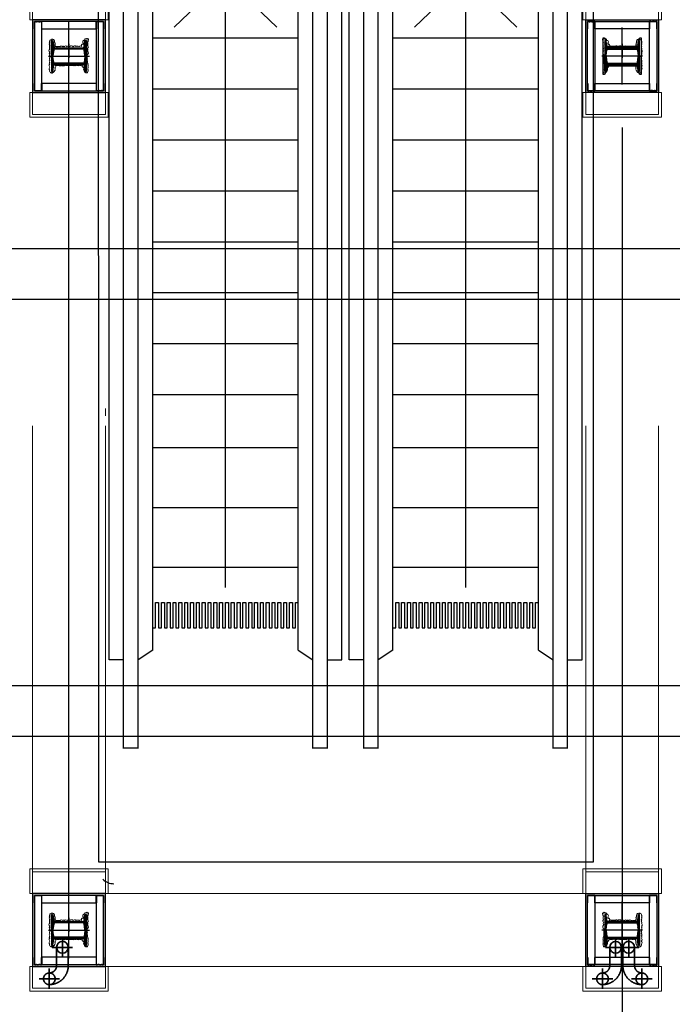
# Model space of a CAD drawing. Header units: centimetres. Extents: x -228435 to 46820, y -89367 to 152985.
# Tile 164 of 256: x -18779 to -14296, y 34490 to 41250. Entities that reach past the tile are written whole.
import ezdxf

# ---------------------------------------------------------------- set-up
doc = ezdxf.new("R2010")
doc.units = ezdxf.units.CM
doc.header["$LTSCALE"] = 50
doc.header["$PDMODE"] = 35
doc.header["$PDSIZE"] = 0.1
for name, pattern in [('DASHDOT2', [12.7, 6.35, -3.175, 0, -3.175]), ('DIVIDE', [31.75, 12.7, -6.35, 0, -6.35, 0, -6.35]), ('HIDDEN', [9.525, 6.35, -3.175]), ('Kondygnacja  -0_5$0$HIDDEN', [9.525, 6.35, -3.175]), ('Kondygnacja  -0_5$0$HIDDEN2', [4.7625, 3.175, -1.5875]), ('Obudowy i okł. słupów$0$HIDDEN', [9.525, 6.35, -3.175]), ('Osie rzutów$0$DASHDOT2', [12.7, 6.35, -3.175, 0, -3.175]), ('Przekrój B-B$0$DASHDOT2', [12.7, 6.35, -3.175, 0, -3.175])]:
    doc.linetypes.add(name, pattern=pattern)
doc.layers.get('0').update_dxf_attribs({"color": 8})
doc.layers.get('DEFPOINTS').update_dxf_attribs({"color": 8})
for name, color, linetype in [('ARCH_INFO_OSIE', 8, 'Continuous'), ('ARCH_INFO_OSIE_IST', 8, 'Przekrój B-B$0$DASHDOT2'), ('ARCH_INFO_SCHODY_IST', 8, 'Continuous'), ('ARCH_SCHODY_IST', 8, 'Continuous'), ('ARCH_SZYNY', 8, 'Continuous'), ('ARCH_WIDOK_INNE_IST', 8, 'Continuous'), ('D1$0$ARCH_INFO_OPISY', 8, 'Continuous'), ('IS_zmiany 2024', 3, 'Continuous'), ('Kondygnacja  -0_5$0$ARCH_INFO_SCHODY_IST', 8, 'Continuous'), ('Kondygnacja  -0_5$0$ARCH_KONSTR_POWYŻEJ RZUTU', 8, 'Kondygnacja  -0_5$0$HIDDEN'), ('Kondygnacja  -0_5$0$ARCH_KONSTR_POWYŻEJ RZUTU_IST', 8, 'Kondygnacja  -0_5$0$HIDDEN2'), ('Kondygnacja  -0_5$0$ARCH_SCHODY_IST', 8, 'Continuous'), ('Kondygnacja  -0_5$0$ARCH_STROP', 8, 'Continuous'), ('Kondygnacja -1$0$ARCH_STAL_IST', 8, 'Continuous'), ('Obudowy i okł. słupów$0$ARCH_GK', 8, 'Continuous'), ('Obudowy i okł. słupów$0$ARCH_PROFILE', 8, 'Continuous'), ('Osie rzutów$0$ARCH_INFO_OSIE_IST', 8, 'Osie rzutów$0$DASHDOT2'), ('Osie rzutów$0$ARCH_INFO_OSIE_OPISY_IST', 8, 'Continuous')]:
    doc.layers.add(name, color=color, linetype=linetype)
for name, color, linetype, lineweight in [('ARCH_WIDOK', 8, 'Continuous', 13), ('INSTALACJE', 8, 'Continuous', 35), ('Kondygnacja  -0_5$0$ARCH_INFO_WYMIARY', 8, 'Continuous', 9), ('Obudowy i okł. słupów$0$ARCH_hatch', 8, 'Continuous', 13), ('Obudowy i okł. słupów$0$ARCH_WIDOK', 8, 'Continuous', 13)]:
    doc.layers.add(name, color=color, linetype=linetype, lineweight=lineweight)
doc.styles.add('Kondygnacja  -0_5$0$Romans', font='Romans.shx', dxfattribs={"width": 0.7})
doc.linetypes.add('SZYNA_LINE', pattern='A,12.7,-7.75,["SZYNA",Standard,S=2.54,R=0,X=-5.95,Y=-1.27],-7.75', length=28.2)
doc.dimstyles.new('Kondygnacja  -0_5$0$Wymiary 1-100', dxfattribs={"dimtxt": 12, "dimasz": 10, "dimexe": 5, "dimexo": 0, "dimgap": 4, "dimtad": 1, "dimrnd": 0.5, "dimzin": 12, "dimdsep": 46, "dimtxsty": 'Kondygnacja  -0_5$0$Romans', "dimblk": 'Kondygnacja  -0_5$0$_Oblique', "dimcen": 10, "dimdle": 10, "dimclrt": 55, "dimazin": 0, "dimtfac": 1, "dimtmove": 1, "dimatfit": 3, "dimfxl": 8, "dimfxlon": 1, "dimtolj": 1, "dimtzin": 0, "dimarcsym": 0})
pattern_1 = [(315, (-9168.25782, 10650.3877), (0.224506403, 0.224506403), [])]

# ---------------------------------------------------------------- blocks, each defined once
blk = doc.blocks.new('Osie rzutów')
at = {"layer": 'Osie rzutów$0$ARCH_INFO_OSIE_IST', "ltscale": 10}
for p, q in [((10460, 12510), (10460, 4623.26)), ((4436.04, 8600), (15156.54, 8600)), ((4436.24, 8000), (15156.54, 8000))]:
    blk.add_line(p, q, dxfattribs=at)
blk = doc.blocks.new('Kondygnacja  -0_5$0$konstrukcja istniejąca -0.5')
at = {"layer": 'Kondygnacja  -0_5$0$ARCH_KONSTR_POWYŻEJ RZUTU_IST', "ltscale": 10, "elevation": 0}
for points in [[(9938, 8467.89), (10982, 8467.89)], [(10982, 8432.89), (9938, 8432.89)]]:
    blk.add_lwpolyline(points, dxfattribs=at)
at = {"layer": 'Kondygnacja  -0_5$0$ARCH_KONSTR_POWYŻEJ RZUTU_IST', "ltscale": 10}
for points in [[(9938, 8167.89), (10982, 8167.89)], [(10982, 8132.89), (9938, 8132.89)]]:
    blk.add_lwpolyline(points, dxfattribs=at)
blk = doc.blocks.new('pB słup')
at = {"layer": 'Kondygnacja -1$0$ARCH_STAL_IST'}
h = blk.add_hatch(dxfattribs=at)
h.set_pattern_fill('ANSI31', color=256, scale=0.1, angle=270, style=0)
h.set_pattern_definition(pattern_1)
edge = h.paths.add_edge_path()
edge.add_arc((24.9, 9.62), 0.87, 360, 442.02724)
edge.add_line((25.02, 10.48), (21.35, 11))
edge.add_arc((21.42, 11.51), 0.52, 180, 262.02724, ccw=False)
edge.add_line((20.9, 11.51), (20.9, 12))
edge.add_line((20.9, 12), (31.5, 12))
edge.add_line((31.5, 12), (31.5, 11.51))
edge.add_arc((30.98, 11.51), 0.52, -82.02724, 0, ccw=False)
edge.add_line((31.05, 11), (27.38, 10.48))
edge.add_arc((27.51, 9.62), 0.87, 97.97276, 180)
edge.add_line((26.64, 9.62), (26.64, -9.62))
edge.add_arc((27.51, -9.62), 0.87, 180, 262.02724)
edge.add_line((27.38, -10.48), (31.05, -11))
edge.add_arc((30.98, -11.51), 0.52, 0, 82.02724, ccw=False)
edge.add_line((31.5, -11.51), (31.5, -12))
edge.add_line((31.5, -12), (20.9, -12))
edge.add_line((20.9, -12), (20.9, -11.51))
edge.add_arc((21.42, -11.51), 0.52, 97.97276, 180, ccw=False)
edge.add_line((21.35, -11), (25.02, -10.48))
edge.add_arc((24.9, -9.62), 0.87, 277.97276, 360)
edge.add_line((25.76, -9.62), (25.76, 9.62))
h = blk.add_hatch(dxfattribs=at)
h.set_pattern_fill('ANSI31', color=256, scale=0.1, angle=270, style=0)
h.set_pattern_definition(pattern_1)
edge = h.paths.add_edge_path()
edge.add_arc((38.11, 9.62), 0.87, 97.97276, 180, ccw=False)
edge.add_line((37.98, 10.48), (41.65, 11))
edge.add_arc((41.58, 11.51), 0.52, 277.97276, 360)
edge.add_line((42.1, 11.51), (42.1, 12))
edge.add_line((42.1, 12), (31.5, 12))
edge.add_line((31.5, 12), (31.5, 11.51))
edge.add_arc((32.02, 11.51), 0.52, 180, 262.02724)
edge.add_line((31.95, 11), (35.62, 10.48))
edge.add_arc((35.5, 9.62), 0.87, 0, 82.02724, ccw=False)
edge.add_line((36.37, 9.62), (36.37, -9.62))
edge.add_arc((35.5, -9.62), 0.87, 277.97276, 360, ccw=False)
edge.add_line((35.62, -10.48), (31.95, -11))
edge.add_arc((32.02, -11.51), 0.52, 97.97276, 180)
edge.add_line((31.5, -11.51), (31.5, -12))
edge.add_line((31.5, -12), (42.1, -12))
edge.add_line((42.1, -12), (42.1, -11.51))
edge.add_arc((41.58, -11.51), 0.52, 360, 442.02724)
edge.add_line((41.65, -11), (37.98, -10.48))
edge.add_arc((38.11, -9.62), 0.87, 180, 262.02724, ccw=False)
edge.add_line((37.24, -9.62), (37.24, 9.62))
at = {"layer": 'Obudowy i okł. słupów$0$ARCH_hatch'}
h = blk.add_hatch(dxfattribs=at)
h.set_pattern_fill('AR-SAND', color=256, scale=0.01, style=0)
h.paths.add_polyline_path([(6.5, 25), (6.5, -25), (56.5, -25), (56.5, 25)])
h.paths.add_polyline_path([(55.25, 23.75), (55.25, -23.75), (7.75, -23.75), (7.75, 23.75)], flags=16)
at = {"layer": 'ARCH_INFO_OSIE', "linetype": 'DIVIDE', "ltscale": 0.1}
for points in [[(31.5, -14), (31.5, 14)], [(51.07, 0), (11.93, 0)], [(23.05, 0), (32.78, 0)]]:
    blk.add_lwpolyline(points, dxfattribs=at)
at = {"layer": 'Kondygnacja -1$0$ARCH_STAL_IST'}
for points in [[(25.76, 9.62, 0.37402), (25.02, 10.48), (21.35, 11, -0.37402), (20.9, 11.51), (20.9, 12), (31.5, 12), (31.5, 11.51, -0.37402), (31.05, 11), (27.38, 10.48, 0.37402), (26.64, 9.62), (26.64, -9.62, 0.37402), (27.38, -10.48), (31.05, -11, -0.37402), (31.5, -11.51), (31.5, -12), (20.9, -12), (20.9, -11.51, -0.37402), (21.35, -11), (25.02, -10.48, 0.37402), (25.76, -9.62)], [(37.24, 9.62, -0.37402), (37.98, 10.48), (41.65, 11, 0.37402), (42.1, 11.51), (42.1, 12), (31.5, 12), (31.5, 11.51, 0.37402), (31.95, 11), (35.62, 10.48, -0.37402), (36.37, 9.62), (36.37, -9.62, -0.37402), (35.62, -10.48), (31.95, -11, 0.37402), (31.5, -11.51), (31.5, -12), (42.1, -12), (42.1, -11.51, 0.37402), (41.65, -11), (37.98, -10.48, -0.37402), (37.24, -9.62)]]:
    blk.add_lwpolyline(points, format="xyb", close=True, dxfattribs=at)
at = {"layer": 'Obudowy i okł. słupów$0$ARCH_GK'}
for points in [[(6.5, -25), (56.5, -25), (56.5, 25), (6.5, 25)], [(7.75, -23.75), (55.25, -23.75), (55.25, 23.75), (7.75, 23.75)]]:
    blk.add_lwpolyline(points, close=True, dxfattribs=at)
at = {"layer": 'Obudowy i okł. słupów$0$ARCH_PROFILE'}
for points in [[(7.76, 22.16), (7.85, 22.25), (7.85, 22.75), (7.75, 22.85), (7.75, 23.75), (12.82, 23.75, -1), (12.82, 23.7), (7.8, 23.7), (7.8, 22.87), (7.9, 22.77), (7.9, 22.23), (7.8, 22.13), (7.8, 20.92), (7.9, 20.82), (7.9, 19.73), (7.8, 19.63), (7.8, 18.8), (12.82, 18.8, -1), (12.82, 18.75), (7.75, 18.75), (7.75, 19.65), (7.85, 19.75), (7.85, 20.8), (7.76, 20.89)], [(55.33, 22.16), (55.25, 22.25), (55.25, 22.75), (55.35, 22.85), (55.35, 23.75), (50.28, 23.75, 1), (50.28, 23.7), (55.3, 23.7), (55.3, 22.87), (55.2, 22.77), (55.2, 22.23), (55.3, 22.13), (55.3, 20.92), (55.2, 20.82), (55.2, 19.73), (55.3, 19.63), (55.3, 18.8), (50.28, 18.8, 1), (50.28, 18.75), (55.35, 18.75), (55.35, 19.65), (55.25, 19.75), (55.25, 20.8), (55.33, 20.89)], [(7.76, -22.16), (7.85, -22.25), (7.85, -22.75), (7.75, -22.85), (7.75, -23.75), (12.82, -23.75, 1), (12.82, -23.7), (7.8, -23.7), (7.8, -22.87), (7.9, -22.77), (7.9, -22.23), (7.8, -22.13), (7.8, -20.92), (7.9, -20.82), (7.9, -19.73), (7.8, -19.63), (7.8, -18.8), (12.82, -18.8, 1), (12.82, -18.75), (7.75, -18.75), (7.75, -19.65), (7.85, -19.75), (7.85, -20.8), (7.76, -20.89)], [(55.33, -22.16), (55.25, -22.25), (55.25, -22.75), (55.35, -22.85), (55.35, -23.75), (50.28, -23.75, -1), (50.28, -23.7), (55.3, -23.7), (55.3, -22.87), (55.2, -22.77), (55.2, -22.23), (55.3, -22.13), (55.3, -20.92), (55.2, -20.82), (55.2, -19.73), (55.3, -19.63), (55.3, -18.8), (50.28, -18.8, -1), (50.28, -18.75), (55.35, -18.75), (55.35, -19.65), (55.25, -19.75), (55.25, -20.8), (55.33, -20.89)]]:
    blk.add_lwpolyline(points, format="xyb", close=True, dxfattribs=at)
blk.add_lwpolyline([(50.25, -8.37), (50.25, -18.75), (12.85, -18.75), (12.85, 18.75), (50.25, 18.75), (50.25, -8.37)], dxfattribs=at)
at = {"layer": 'Obudowy i okł. słupów$0$ARCH_WIDOK'}
for points in [[(-10.5, -27), (6.5, -27), (6.5, 27), (-10.5, 27)], [(73.5, -27), (56.5, -27), (56.5, 27), (73.5, 27)]]:
    blk.add_lwpolyline(points, close=True, dxfattribs=at)
at = {"layer": 'Obudowy i okł. słupów$0$ARCH_WIDOK', "linetype": 'Obudowy i okł. słupów$0$HIDDEN'}
blk.add_lwpolyline([(71.5, -25), (71.5, 25), (-8.5, 25), (-8.5, -25)], close=True, dxfattribs=at)
at = {"layer": 'Obudowy i okł. słupów$0$ARCH_WIDOK'}
blk.add_lwpolyline([(37.73, -9.38, 0.520567), (37.73, -8.91, 0.520567), (37.73, -8.16, 0.520567), (37.73, -6.92, 0.520567), (37.73, -4.95, 0.520567), (37.73, -2.82, 0.520567), (37.73, -2.47, 0.520567), (37.73, -1.32, 0.520567), (37.73, -0.04, 0.520567), (37.73, 0.83, 0.520567), (37.73, 1.89, 0.520567), (37.73, 3.64, 0.520567), (37.73, 5.02, 0.520567), (37.73, 5.54, 0.520567), (37.73, 7.1, 0.520567), (37.73, 8.22, 0.520567), (37.73, 8.52, 0.520567), (37.73, 9.06, 0.520567), (38.39, 9.06, 0.520567), (38.39, 9.62, 0.520567), (39.17, 9.62, 0.520567), (39.17, 10.31, 0.520567), (40.18, 10.31, 0.520567), (41.11, 10.31, 0.391103), (41.8, 10.61, 0.097049), (42.38, 10.85, 0.466209), (42.81, 11.44, 0.695481), (42.74, 11.98, 0.486099), (42.81, 12.76, 0.35864), (41.85, 12.89, 0.520567), (40.68, 12.86, 0.520567), (39.91, 12.86, 0.520567), (38.8, 12.86, 0.520567), (37.52, 12.86, 0.520567), (36.51, 12.86, 0.520567), (36.51, 12.4, 0.520567), (35.25, 12.4, 0.520567), (34.27, 12.4, 0.520567), (33.73, 12.4, 0.520567), (32.86, 12.4, 0.520567), (32.11, 12.4, 0.520567), (31.32, 12.4, 0.520567), (30.58, 12.4, 0.630412), (28.2, 12.73, 0.291029), (26.08, 12.64, 0.793013), (24.54, 12.88, 0.148616), (22.09, 12.79, 0.285246), (20.52, 13.27, 1.165163), (19.83, 12.7, 1.326239), (19.84, 11.94, 0.520567), (19.84, 11, 0.520567), (20.91, 11, 0.520567), (20.91, 9.93, 0.520567), (22.7, 9.93, 0.520567), (23.52, 9.93, 0.520567), (23.52, 8.94, 0.520567), (24.97, 8.94, 0.520567), (24.98, 7.26, 0.520567), (25.02, 6.19, 0.520567), (24.89, 5.17, 0.520567), (24.87, 4.65, 0.520567), (25.04, 2.89, 0.520567), (24.98, 0.66, 0.520567), (25.04, -1.36, 0.520567), (25.04, -3.15, 0.520567), (25.06, -4.25, 0.520567), (25.21, -6.27, 0.520567), (25.14, -7.45, 0.520567), (25.1, -8.33, 0.520567), (25.06, -9.05, 0.520567), (24.91, -9.58, 0.520567), (23.82, -9.81, 0.520567), (22.6, -9.81, 0.520567), (21.78, -10.1, 0.520567), (20.85, -10.25, 0.520567), (20.32, -10.36, 0.520567), (20.22, -11.09, 0.520567), (20.24, -12.34, 0.520567), (21.21, -13.28, 0.520567), (21.99, -13.24, 0.520567), (22.91, -13.28, 0.520567), (24.22, -13.09, 0.520567), (25.44, -13.09, 0.520567), (26.76, -13.18, 0.520567), (28.83, -13.26, 0.520567), (30.05, -13.22, 0.520567), (31.5, -12.93, 0.520567), (32.47, -13.03, 0.520567), (33.96, -13.09, 0.520567), (35.72, -13.16, 0.520567), (37.01, -13.18, 0.520567), (39.18, -13.05, 0.520567), (41.18, -13.18, 0.520567), (42.5, -12.78, 0.520567), (42.97, -12.1, 0.520567), (42.84, -11.13, 0.520567), (42.29, -10.55, 0.520567), (41.6, -10, 0.520567), (40.36, -9.66, 0.520567), (39.39, -9.66, 0.520567)], format="xyb", close=True, dxfattribs=at)
blk = doc.blocks.new('schody połówka')
at = {"layer": 'ARCH_INFO_OSIE_IST', "ltscale": 2}
for p, q in [((0, -1811, -630), (0, 114.05, -630)), ((380, 21.01), (380, -1905.05))]:
    blk.add_line(p, q, dxfattribs=at)
at = {"layer": 'ARCH_INFO_SCHODY_IST'}
for points in [[(107.5, -1564.8), (107.5, -1146.23), (72.29, -1180.16)], [(107.5, -1564.8), (107.5, -1146.23), (142.71, -1180.16)]]:
    blk.add_lwpolyline(points, dxfattribs=at)
at = {"layer": 'ARCH_INFO_SCHODY_IST', "elevation": 0}
for points in [[(272.5, -1564.8), (272.5, -1146.23), (237.29, -1180.16)], [(272.5, -1564.8), (272.5, -1146.23), (307.71, -1180.16)]]:
    blk.add_lwpolyline(points, dxfattribs=at)
at = {"layer": 'ARCH_SCHODY_IST'}
for p, q in [((27.5, -1614.5), (27.5, -1117.06)), ((192.5, -1614.5), (192.5, -1117.06)), ((37.5, -1675.26), (37.5, -1129.46)), ((47.5, -1675.26), (47.5, -1131.85)), ((57.5, -1607.76), (57.5, -1134.25)), ((202.5, -1675.26), (202.5, -1129.46)), ((212.5, -1675.26), (212.5, -1131.85)), ((222.5, -1607.76), (222.5, -1134.25)), ((187.5, -1614.5), (187.5, -1155.4)), ((352.5, -1614.5), (352.5, -1155.4)), ((157.5, -1607.76), (157.5, -1158.21)), ((167.5, -1675.26), (167.5, -1160.6)), ((322.5, -1607.76), (322.5, -1158.21)), ((332.5, -1675.26), (332.5, -1160.6)), ((177.5, -1675.26), (177.5, -1163)), ((342.5, -1675.26), (342.5, -1163)), ((57.5, -1187.41), (157.5, -1187.41)), ((222.5, -1187.41), (322.5, -1187.41)), ((57.5, -1222.41), (157.5, -1222.41)), ((222.5, -1222.41), (322.5, -1222.41)), ((57.5, -1257.41), (157.5, -1257.41)), ((222.5, -1257.41), (322.5, -1257.41)), ((57.5, -1292.41), (157.5, -1292.41)), ((222.5, -1292.41), (322.5, -1292.41)), ((57.5, -1327.41), (157.5, -1327.41)), ((222.5, -1327.41), (322.5, -1327.41)), ((57.5, -1362.41), (157.5, -1362.41)), ((222.5, -1362.41), (322.5, -1362.41)), ((57.5, -1397.41), (157.5, -1397.41)), ((222.5, -1397.41), (322.5, -1397.41)), ((57.5, -1432.41), (157.5, -1432.41)), ((222.5, -1432.41), (322.5, -1432.41)), ((57.5, -1468.72), (157.5, -1468.72)), ((222.5, -1468.72), (322.5, -1468.72)), ((57.5, -1509.81), (157.5, -1509.81)), ((222.5, -1509.81), (322.5, -1509.81)), ((57.5, -1550.9), (157.5, -1550.9)), ((222.5, -1550.9), (322.5, -1550.9)), ((57.5, -1607.76), (47.5, -1614.5)), ((157.5, -1607.76), (167.5, -1614.5)), ((222.5, -1607.76), (212.5, -1614.5)), ((322.5, -1607.76), (332.5, -1614.5)), ((37.5, -1614.5), (27.5, -1614.5)), ((177.5, -1614.5), (187.5, -1614.5)), ((202.5, -1614.5), (192.5, -1614.5)), ((342.5, -1614.5), (352.5, -1614.5)), ((47.5, -1675.26), (37.5, -1675.26)), ((177.5, -1675.26), (167.5, -1675.26)), ((212.5, -1675.26), (202.5, -1675.26)), ((342.5, -1675.26), (332.5, -1675.26))]:
    blk.add_line(p, q, dxfattribs=at)
at = {"layer": 'ARCH_SZYNY', "linetype": 'SZYNA_LINE', "ltscale": 3}
blk.add_arc((30.85, -1757.19, -1260), 11, 225.67094, 270, dxfattribs=at)
at = {"layer": 'ARCH_WIDOK'}
for p, q in [((25, -1446.94, 0), (25, -1441.94, 0)), ((25, -1446.95, 0), (25, -1441.95, 0))]:
    blk.add_line(p, q, dxfattribs=at)
at = {"layer": 'ARCH_WIDOK_INNE_IST'}
for points in [[(57.5, -1592.55), (59.5, -1592.55), (59.5, -1575.17), (61.5, -1575.17), (61.5, -1592.55), (63.5, -1592.55), (63.5, -1575.17), (65.5, -1575.17), (65.5, -1592.55), (67.5, -1592.55), (67.5, -1575.17), (69.5, -1575.17), (69.5, -1592.55), (71.5, -1592.55), (71.5, -1575.17), (73.5, -1575.17), (73.5, -1592.55), (75.5, -1592.55), (75.5, -1575.17), (77.5, -1575.17), (77.5, -1592.55), (79.5, -1592.55), (79.5, -1575.17), (81.5, -1575.17), (81.5, -1592.55), (83.5, -1592.55), (83.5, -1575.17), (85.5, -1575.17), (85.5, -1592.55), (87.5, -1592.55), (87.5, -1575.17), (89.5, -1575.17), (89.5, -1592.55), (91.5, -1592.55), (91.5, -1575.17), (93.5, -1575.17), (93.5, -1592.55), (95.5, -1592.55), (95.5, -1575.17), (97.5, -1575.17), (97.5, -1592.55), (99.5, -1592.55), (99.5, -1575.17), (101.5, -1575.17), (101.5, -1592.55), (103.5, -1592.55), (103.5, -1575.17), (105.5, -1575.17), (105.5, -1592.55), (107.5, -1592.55), (107.5, -1575.17), (109.5, -1575.17), (109.5, -1592.55), (111.5, -1592.55), (111.5, -1575.17), (113.5, -1575.17), (113.5, -1592.55), (115.5, -1592.55), (115.5, -1575.17), (117.5, -1575.17), (117.5, -1592.55), (119.5, -1592.55), (119.5, -1575.17), (121.5, -1575.17), (121.5, -1592.55), (123.5, -1592.55), (123.5, -1575.17), (125.5, -1575.17), (125.5, -1592.55), (127.5, -1592.55), (127.5, -1575.17), (129.5, -1575.17), (129.5, -1592.55), (131.5, -1592.55), (131.5, -1575.17), (133.5, -1575.17), (133.5, -1592.55), (135.5, -1592.55), (135.5, -1575.17), (137.5, -1575.17), (137.5, -1592.55), (139.5, -1592.55), (139.5, -1575.17), (141.5, -1575.17), (141.5, -1592.55), (143.5, -1592.55), (143.5, -1575.17), (145.5, -1575.17), (145.5, -1592.55), (147.5, -1592.55), (147.5, -1575.17), (149.5, -1575.17), (149.5, -1592.55), (151.5, -1592.55), (151.5, -1575.17), (153.5, -1575.17), (153.5, -1592.55), (155.5, -1592.55), (155.5, -1575.17), (157.5, -1575.17)], [(222.5, -1592.55), (224.5, -1592.55), (224.5, -1575.17), (226.5, -1575.17), (226.5, -1592.55), (228.5, -1592.55), (228.5, -1575.17), (230.5, -1575.17), (230.5, -1592.55), (232.5, -1592.55), (232.5, -1575.17), (234.5, -1575.17), (234.5, -1592.55), (236.5, -1592.55), (236.5, -1575.17), (238.5, -1575.17), (238.5, -1592.55), (240.5, -1592.55), (240.5, -1575.17), (242.5, -1575.17), (242.5, -1592.55), (244.5, -1592.55), (244.5, -1575.17), (246.5, -1575.17), (246.5, -1592.55), (248.5, -1592.55), (248.5, -1575.17), (250.5, -1575.17), (250.5, -1592.55), (252.5, -1592.55), (252.5, -1575.17), (254.5, -1575.17), (254.5, -1592.55), (256.5, -1592.55), (256.5, -1575.17), (258.5, -1575.17), (258.5, -1592.55), (260.5, -1592.55), (260.5, -1575.17), (262.5, -1575.17), (262.5, -1592.55), (264.5, -1592.55), (264.5, -1575.17), (266.5, -1575.17), (266.5, -1592.55), (268.5, -1592.55), (268.5, -1575.17), (270.5, -1575.17), (270.5, -1592.55), (272.5, -1592.55), (272.5, -1575.17), (274.5, -1575.17), (274.5, -1592.55), (276.5, -1592.55), (276.5, -1575.17), (278.5, -1575.17), (278.5, -1592.55), (280.5, -1592.55), (280.5, -1575.17), (282.5, -1575.17), (282.5, -1592.55), (284.5, -1592.55), (284.5, -1575.17), (286.5, -1575.17), (286.5, -1592.55), (288.5, -1592.55), (288.5, -1575.17), (290.5, -1575.17), (290.5, -1592.55), (292.5, -1592.55), (292.5, -1575.17), (294.5, -1575.17), (294.5, -1592.55), (296.5, -1592.55), (296.5, -1575.17), (298.5, -1575.17), (298.5, -1592.55), (300.5, -1592.55), (300.5, -1575.17), (302.5, -1575.17), (302.5, -1592.55), (304.5, -1592.55), (304.5, -1575.17), (306.5, -1575.17), (306.5, -1592.55), (308.5, -1592.55), (308.5, -1575.17), (310.5, -1575.17), (310.5, -1592.55), (312.5, -1592.55), (312.5, -1575.17), (314.5, -1575.17), (314.5, -1592.55), (316.5, -1592.55), (316.5, -1575.17), (318.5, -1575.17), (318.5, -1592.55), (320.5, -1592.55), (320.5, -1575.17), (322.5, -1575.17)]]:
    blk.add_lwpolyline(points, dxfattribs=at)
at = {"layer": 'INSTALACJE', "linetype": 'DASHDOT2', "ltscale": 10}
for p, q in [((-4.5, -1818.9, -1120), (-4.5, -1804.9, -140)), ((375.5, -1818.9, -1120), (375.5, -1804.9, -140)), ((384.5, -1818.9, -1120), (384.5, -1804.9, -140)), ((2.5, -1811.9, -1120), (-11.5, -1811.9, -140)), ((382.5, -1811.9, -1120), (368.5, -1811.9, -140)), ((377.5, -1811.9, -1120), (391.5, -1811.9, -140)), ((-13.5, -1840.45, -1750), (-13.5, -1826.45, -770)), ((366.5, -1840.45, -1750), (366.5, -1826.45, -770)), ((393.5, -1840.45, -1750), (393.5, -1826.45, -770)), ((-6.5, -1833.45, -1750), (-20.5, -1833.45, -770)), ((373.5, -1833.5, -1120), (359.5, -1833.5, -140)), ((386.5, -1833.45, -1750), (400.5, -1833.45, -770))]:
    blk.add_line(p, q, dxfattribs=at)
at = {"layer": 'INSTALACJE', "linetype": 'HIDDEN', "ltscale": 0.5}
for p, q in [((-8.5, -1811.85, -630), (-8.5, -1824.45, -630)), ((-0.5, -1811.85, -630), (-0.5, -1824.45, -630)), ((371.5, -1811.85, -630), (371.5, -1824.45, -630)), ((379.5, -1811.85, -630), (379.5, -1824.45, -630)), ((380.5, -1811.85, -630), (380.5, -1824.45, -630)), ((388.5, -1811.85, -630), (388.5, -1824.45, -630))]:
    blk.add_line(p, q, dxfattribs=at)
at = {"layer": 'INSTALACJE'}
for centre in [(-4.5, -1811.9, -630), (375.5, -1811.9, -630), (384.5, -1811.9, -630)]:
    blk.add_circle(centre, 4, dxfattribs=at)
at = {"layer": 'INSTALACJE', "linetype": 'HIDDEN', "ltscale": 0.5}
for centre in [(-13.5, -1833.5, -630), (366.5, -1833.5, -630), (393.5, -1833.5, -630)]:
    blk.add_circle(centre, 4, dxfattribs=at)
for centre, radius, start, end in [((-13.5, -1824.45, -630), 5, 270, 0), ((-13.5, -1824.45, -630), 13, 270, 0), ((366.5, -1824.45, -630), 5, 270, 0), ((366.5, -1824.45, -630), 13, 270, 0), ((393.5, -1824.45, -630), 13, 180, 270), ((393.5, -1824.45, -630), 5, 180, 270)]:
    blk.add_arc(centre, radius, start, end, dxfattribs=at)
at = {"layer": 'Kondygnacja -1$0$ARCH_STAL_IST', "elevation": -630}
for points in [[(367, -1199.99), (367, -1187.42), (367.64, -1187.42, -0.374036), (368.31, -1188), (368.9, -1192.2, 0.374036), (369.99, -1193.16), (390.01, -1193.16, 0.374036), (391.1, -1192.2), (391.69, -1188, -0.374036), (392.36, -1187.42), (393, -1187.42), (393, -1199.99), (392.36, -1199.99, -0.374036), (391.69, -1199.41), (391.1, -1195.21, 0.374036), (390.01, -1194.26), (369.99, -1194.26, 0.374036), (368.9, -1195.21), (368.31, -1199.41, -0.374036), (367.64, -1199.99)], [(367, -1212.56), (367, -1199.99), (367.64, -1199.99, -0.374036), (368.31, -1200.57), (368.9, -1204.77, 0.374036), (369.99, -1205.72), (390.01, -1205.72, 0.374036), (391.1, -1204.77), (391.69, -1200.57, -0.374036), (392.36, -1199.99), (393, -1199.99), (393, -1212.56), (392.36, -1212.56, -0.374036), (391.69, -1211.98), (391.1, -1207.78, 0.374036), (390.01, -1206.83), (369.99, -1206.83, 0.374036), (368.9, -1207.78), (368.31, -1211.98, -0.374036), (367.64, -1212.56)]]:
    blk.add_lwpolyline(points, format="xyb", close=True, dxfattribs=at)
at = {"layer": 'Obudowy i okł. słupów$0$ARCH_WIDOK', "linetype": 'Obudowy i okł. słupów$0$HIDDEN', "ltscale": 3}
for p, q in [((-25, -24.99, -630), (-25, -1775, -630)), ((25, -24.99, -630), (25, -1775, -630)), ((355, -24.99, -630), (355, -1775, -630)), ((405, -24.99, -630), (405, -1775, -630)), ((25, -1775, -630), (355, -1775, -630)), ((25, -1825, -630), (355, -1825, -630))]:
    blk.add_line(p, q, dxfattribs=at)
at = {"layer": 'D1$0$ARCH_INFO_OPISY', "rotation": 270}
for p in [(0, -1168.49), (0, -1768.5, -630)]:
    blk.add_blockref('pB słup', p, dxfattribs=at)
at = {"layer": 'D1$0$ARCH_INFO_OPISY', "xscale": -1, "rotation": 90}
for p in [(380, -1168.49, -630), (380, -1768.5, -630)]:
    blk.add_blockref('pB słup', p, dxfattribs=at)
blk = doc.blocks.new('Kondygnacja  -0_5$0$_Oblique')
at = {"color": 0, "linetype": 'ByBlock', "lineweight": -2}
blk.add_line((-0.5, -0.5), (0.5, 0.5), dxfattribs=at)
blk = doc.blocks.new('*D212')
at = {"layer": 'DEFPOINTS', "color": 0}
for p in [(-30586.3, 81900), (-30681.1, 12489.5), (9064, 12489.5)]:
    blk.add_point(p, dxfattribs=at)
at = {"layer": 'Kondygnacja  -0_5$0$ARCH_INFO_WYMIARY', "color": 0, "lineweight": -2}
for p, q in [((-30673.1, 81900), (-30686.1, 81900)), ((-30681.1, 81910), (-30681.1, 12479.5)), ((-30673.1, 12489.5), (-30686.1, 12489.5))]:
    blk.add_line(p, q, dxfattribs=at)
at = {"layer": 'Kondygnacja  -0_5$0$ARCH_INFO_WYMIARY', "color": 0, "lineweight": -2, "xscale": 10, "yscale": 10, "zscale": 10}
for p, rotation in [((-30681.1, 81900), 90), ((-30681.1, 12489.5), 270)]:
    blk.add_blockref('Kondygnacja  -0_5$0$_Oblique', p, dxfattribs=dict(at, rotation=rotation))
at = {"layer": 'Kondygnacja  -0_5$0$ARCH_INFO_WYMIARY', "color": 55, "insert": (-30691.1, 47194.8), "char_height": 12, "attachment_point": 5, "rotation": 90, "style": 'Kondygnacja  -0_5$0$Romans'}
blk.add_mtext('\\A1;69410.5', dxfattribs=at)

msp = doc.modelspace()

# ---------------------------------------------------------------- linework, layer by layer
at = {"layer": 'Kondygnacja  -0_5$0$ARCH_INFO_SCHODY_IST'}
msp.add_lwpolyline([(-17365, 37491.037), (-17365, 49194.742), (-17717.143, 48855.417)], dxfattribs=at)
at = {"layer": 'Kondygnacja  -0_5$0$ARCH_INFO_SCHODY_IST', "elevation": 0}
msp.add_lwpolyline([(-15715, 37491.037), (-15715, 49194.742), (-16067.143, 48855.417)], dxfattribs=at)
at = {"layer": 'Kondygnacja  -0_5$0$ARCH_SCHODY_IST'}
for p, q in [((-18165, 36854.984), (-18165, 46629.519)), ((-18065, 36247.409, 0), (-18065, 46605.561, 0)), ((-17965, 36247.409, 0), (-17965, 46581.603, 0)), ((-16515, 36854.984), (-16515, 46629.519)), ((-16415, 36247.409, 0), (-16415, 46605.561, 0)), ((-16315, 36247.409, 0), (-16315, 46581.603, 0)), ((-17865, 36922.431), (-17865, 46557.644)), ((-16215, 36922.431), (-16215, 46557.644)), ((-16865, 36922.431), (-16865, 46318.061)), ((-15215, 36922.431), (-15215, 46318.061)), ((-16765, 36247.409, 0), (-16765, 46294.103, 0)), ((-16665, 36247.409, 0), (-16665, 46270.144, 0)), ((-16565, 36854.984, 0), (-16565, 46246.186, 0)), ((-15115, 36247.409, 0), (-15115, 46294.103, 0)), ((-15015, 36247.409, 0), (-15015, 46270.144, 0)), ((-14915, 36854.984, 0), (-14915, 46246.186, 0))]:
    msp.add_line(p, q, dxfattribs=at)
at = {"layer": 'Kondygnacja  -0_5$0$ARCH_STROP'}
msp.add_lwpolyline([(-18240, 52125), (-14840, 52125), (-14840, 35465), (-18235, 35465)], close=True, dxfattribs=at)

# ---------------------------------------------------------------- block references
at = {"xscale": 10, "yscale": 10, "zscale": 10}
msp.add_blockref('schody połówka', (-18440, 53000.042), dxfattribs=at)
at = {"layer": 'Kondygnacja  -0_5$0$ARCH_KONSTR_POWYŻEJ RZUTU', "xscale": 10, "yscale": 10, "zscale": 10}
msp.add_blockref('Kondygnacja  -0_5$0$konstrukcja istniejąca -0.5', (-121140, -45000), dxfattribs=at)
at = {"layer": 'Osie rzutów$0$ARCH_INFO_OSIE_OPISY_IST', "xscale": 10, "yscale": 10, "zscale": 10}
msp.add_blockref('Osie rzutów', (-121140, -45000), dxfattribs=at)

# ---------------------------------------------------------------- texts
at = {"layer": 'IS_zmiany 2024', "color": 2, "insert": (-21483.662, 35914.648, 7680), "char_height": 200, "width": 6261.14258, "attachment_point": 1}
msp.add_mtext('\\fTimes New Roman|b0|i0|c238|p18;\\A1;Demotaż nawiewnika', dxfattribs=at)

# ---------------------------------------------------------------- dimensions: what is measured, and where the dimension line sits
at = {"layer": 'Kondygnacja  -0_5$0$ARCH_INFO_WYMIARY'}
dim = msp.add_linear_dim(base=(-30681.114, 12489.5), p1=(-30586.301, 81900), p2=(9064, 12489.5), angle=90, dimstyle='Kondygnacja  -0_5$0$Wymiary 1-100', dxfattribs=at)
dim.commit()
dim.dimension.update_dxf_attribs({"geometry": '*D212', "text_midpoint": (-30691.114, 47194.75)})

doc.saveas('drawing.dxf')
